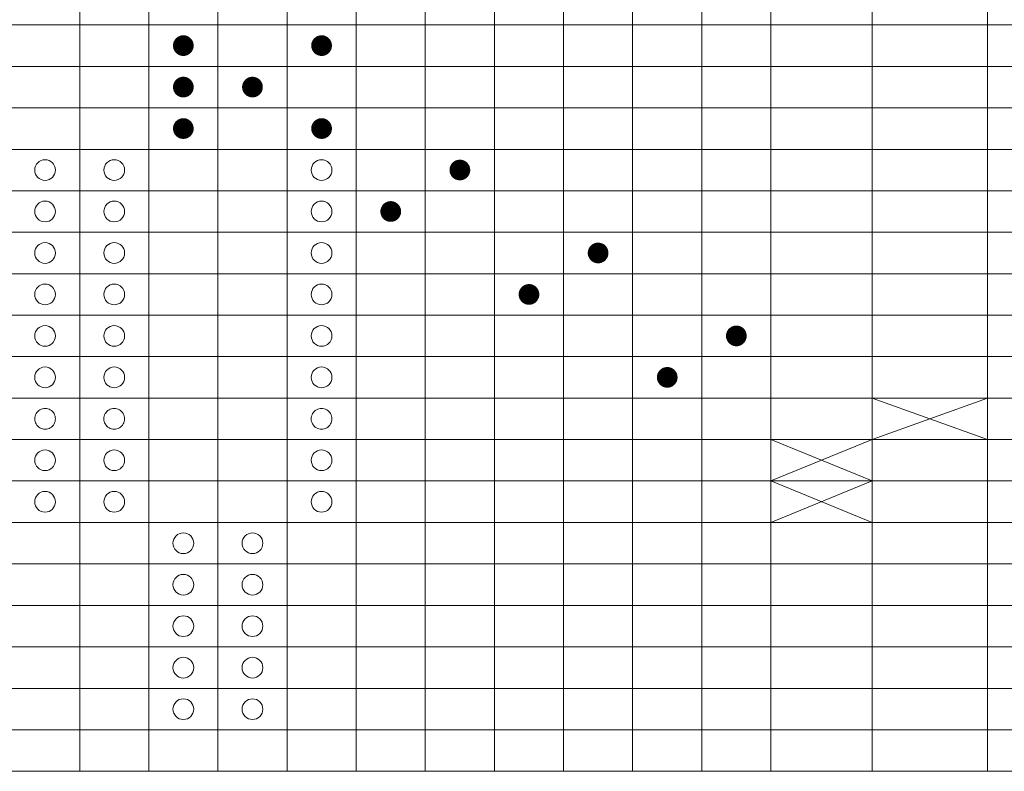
# Model space of a CAD drawing. Header units: millimetres. Extents: x 0 to 203, y 0 to 47.
# Tile 107 of 196: x 96.12 to 108, y 12.39 to 21.47. Entities that reach past the tile are written whole.
import ezdxf

# ---------------------------------------------------------------- set-up
doc = ezdxf.new("R2010")
doc.units = ezdxf.units.MM
doc.layers.add('PDF_Geomertry', color=7, linetype='Continuous')
doc.layers.add('PDF_Solid Fills', color=7, linetype='Continuous')

msp = doc.modelspace()

# ---------------------------------------------------------------- hatches: boundary and pattern name
at = {"layer": 'PDF_Solid Fills', "transparency": 33554559}
for points in [[(98.093, 21.153), (98.045, 21.268), (98.061, 21.274)], [(98.093, 21.153), (98.061, 21.274), (98.077, 21.277)], [(98.093, 21.153), (98.077, 21.277), (98.093, 21.278)], [(98.093, 21.153), (98.093, 21.278), (98.109, 21.277)], [(98.093, 21.153), (98.109, 21.277), (98.125, 21.274)], [(98.093, 21.153), (98.125, 21.274), (98.141, 21.268)], [(99.761, 21.153), (99.714, 21.268), (99.729, 21.274)], [(99.761, 21.153), (99.729, 21.274), (99.745, 21.277)], [(99.761, 21.153), (99.745, 21.277), (99.761, 21.278)], [(99.761, 21.153), (99.761, 21.278), (99.778, 21.277)], [(99.761, 21.153), (99.778, 21.277), (99.794, 21.274)], [(99.761, 21.153), (99.794, 21.274), (99.809, 21.268)], [(98.093, 21.153), (97.968, 21.153), (97.969, 21.169)], [(98.093, 21.153), (97.969, 21.136), (97.968, 21.153)], [(98.093, 21.153), (97.969, 21.169), (97.972, 21.186)], [(98.093, 21.153), (97.972, 21.12), (97.969, 21.136)], [(98.093, 21.153), (97.972, 21.186), (97.977, 21.201)], [(98.093, 21.153), (97.977, 21.105), (97.972, 21.12)], [(98.093, 21.153), (97.977, 21.201), (97.985, 21.215)], [(98.093, 21.153), (97.985, 21.09), (97.977, 21.105)], [(98.093, 21.153), (97.985, 21.215), (97.993, 21.229)], [(98.093, 21.153), (97.993, 21.077), (97.985, 21.09)], [(98.093, 21.153), (97.993, 21.229), (98.004, 21.241)], [(98.093, 21.153), (98.004, 21.064), (97.993, 21.077)], [(98.093, 21.153), (98.004, 21.241), (98.017, 21.252)], [(98.093, 21.153), (98.017, 21.053), (98.004, 21.064)], [(98.093, 21.153), (98.017, 21.252), (98.03, 21.261)], [(98.093, 21.153), (98.03, 21.045), (98.017, 21.053)], [(98.093, 21.153), (98.03, 21.261), (98.045, 21.268)], [(98.093, 21.153), (98.045, 21.037), (98.03, 21.045)], [(98.093, 21.153), (98.061, 21.032), (98.045, 21.037)], [(98.093, 21.153), (98.077, 21.029), (98.061, 21.032)], [(98.093, 21.153), (98.093, 21.028), (98.077, 21.029)], [(98.093, 21.153), (98.141, 21.268), (98.155, 21.261)], [(98.093, 21.153), (98.155, 21.261), (98.169, 21.252)], [(98.093, 21.153), (98.169, 21.252), (98.181, 21.241)], [(98.093, 21.153), (98.181, 21.241), (98.192, 21.229)], [(98.093, 21.153), (98.192, 21.229), (98.201, 21.215)], [(98.093, 21.153), (98.201, 21.215), (98.209, 21.201)], [(98.093, 21.153), (98.209, 21.201), (98.214, 21.186)], [(98.093, 21.153), (98.214, 21.186), (98.217, 21.169)], [(98.093, 21.153), (98.217, 21.169), (98.218, 21.153)], [(98.093, 21.153), (98.109, 21.029), (98.093, 21.028)], [(98.093, 21.153), (98.125, 21.032), (98.109, 21.029)], [(98.093, 21.153), (98.141, 21.037), (98.125, 21.032)], [(98.093, 21.153), (98.155, 21.045), (98.141, 21.037)], [(98.093, 21.153), (98.169, 21.053), (98.155, 21.045)], [(98.093, 21.153), (98.181, 21.064), (98.169, 21.053)], [(98.093, 21.153), (98.192, 21.077), (98.181, 21.064)], [(98.093, 21.153), (98.201, 21.09), (98.192, 21.077)], [(98.093, 21.153), (98.209, 21.105), (98.201, 21.09)], [(98.093, 21.153), (98.214, 21.12), (98.209, 21.105)], [(98.093, 21.153), (98.217, 21.136), (98.214, 21.12)], [(98.093, 21.153), (98.218, 21.153), (98.217, 21.136)], [(99.761, 21.153), (99.636, 21.153), (99.637, 21.169)], [(99.761, 21.153), (99.637, 21.136), (99.636, 21.153)], [(99.761, 21.153), (99.637, 21.169), (99.64, 21.186)], [(99.761, 21.153), (99.64, 21.12), (99.637, 21.136)], [(99.761, 21.153), (99.64, 21.186), (99.646, 21.201)], [(99.761, 21.153), (99.646, 21.105), (99.64, 21.12)], [(99.761, 21.153), (99.646, 21.201), (99.653, 21.215)], [(99.761, 21.153), (99.653, 21.09), (99.646, 21.105)], [(99.761, 21.153), (99.653, 21.215), (99.662, 21.229)], [(99.761, 21.153), (99.662, 21.077), (99.653, 21.09)], [(99.761, 21.153), (99.662, 21.229), (99.673, 21.241)], [(99.761, 21.153), (99.673, 21.064), (99.662, 21.077)], [(99.761, 21.153), (99.673, 21.241), (99.685, 21.252)], [(99.761, 21.153), (99.685, 21.053), (99.673, 21.064)], [(99.761, 21.153), (99.685, 21.252), (99.699, 21.261)], [(99.761, 21.153), (99.699, 21.045), (99.685, 21.053)], [(99.761, 21.153), (99.699, 21.261), (99.714, 21.268)], [(99.761, 21.153), (99.714, 21.037), (99.699, 21.045)], [(99.761, 21.153), (99.729, 21.032), (99.714, 21.037)], [(99.761, 21.153), (99.745, 21.029), (99.729, 21.032)], [(99.761, 21.153), (99.761, 21.028), (99.745, 21.029)], [(99.761, 21.153), (99.809, 21.268), (99.824, 21.261)], [(99.761, 21.153), (99.824, 21.261), (99.838, 21.252)], [(99.761, 21.153), (99.838, 21.252), (99.85, 21.241)], [(99.761, 21.153), (99.85, 21.241), (99.861, 21.229)], [(99.761, 21.153), (99.861, 21.229), (99.87, 21.215)], [(99.761, 21.153), (99.87, 21.215), (99.877, 21.201)], [(99.761, 21.153), (99.877, 21.201), (99.882, 21.186)], [(99.761, 21.153), (99.882, 21.186), (99.885, 21.169)], [(99.761, 21.153), (99.885, 21.169), (99.886, 21.153)], [(99.761, 21.153), (99.778, 21.029), (99.761, 21.028)], [(99.761, 21.153), (99.794, 21.032), (99.778, 21.029)], [(99.761, 21.153), (99.809, 21.037), (99.794, 21.032)], [(99.761, 21.153), (99.824, 21.045), (99.809, 21.037)], [(99.761, 21.153), (99.838, 21.053), (99.824, 21.045)], [(99.761, 21.153), (99.85, 21.064), (99.838, 21.053)], [(99.761, 21.153), (99.861, 21.077), (99.85, 21.064)], [(99.761, 21.153), (99.87, 21.09), (99.861, 21.077)], [(99.761, 21.153), (99.877, 21.105), (99.87, 21.09)], [(99.761, 21.153), (99.882, 21.12), (99.877, 21.105)], [(99.761, 21.153), (99.885, 21.136), (99.882, 21.12)], [(99.761, 21.153), (99.886, 21.153), (99.885, 21.136)], [(98.093, 20.652), (97.969, 20.669), (97.972, 20.685)], [(98.093, 20.652), (97.972, 20.685), (97.977, 20.7)], [(98.093, 20.652), (97.977, 20.7), (97.985, 20.715)], [(98.093, 20.652), (97.985, 20.715), (97.993, 20.728)], [(98.093, 20.652), (97.993, 20.728), (98.004, 20.741)], [(98.093, 20.652), (98.004, 20.741), (98.017, 20.751)], [(98.093, 20.652), (98.017, 20.751), (98.03, 20.761)], [(98.093, 20.652), (98.03, 20.761), (98.045, 20.768)], [(98.093, 20.652), (98.045, 20.768), (98.061, 20.773)], [(98.093, 20.652), (98.061, 20.773), (98.077, 20.776)], [(98.093, 20.652), (98.077, 20.776), (98.093, 20.777)], [(98.093, 20.652), (98.093, 20.777), (98.109, 20.776)], [(98.093, 20.652), (98.109, 20.776), (98.125, 20.773)], [(98.093, 20.652), (98.125, 20.773), (98.141, 20.768)], [(98.093, 20.652), (98.141, 20.768), (98.155, 20.761)], [(98.093, 20.652), (98.155, 20.761), (98.169, 20.751)], [(98.093, 20.652), (98.169, 20.751), (98.181, 20.741)], [(98.093, 20.652), (98.181, 20.741), (98.192, 20.728)], [(98.093, 20.652), (98.192, 20.728), (98.201, 20.715)], [(98.093, 20.652), (98.201, 20.715), (98.209, 20.7)], [(98.093, 20.652), (98.209, 20.7), (98.214, 20.685)], [(98.093, 20.652), (98.214, 20.685), (98.217, 20.669)], [(98.927, 20.652), (98.803, 20.669), (98.806, 20.685)], [(98.927, 20.652), (98.806, 20.685), (98.812, 20.7)], [(98.927, 20.652), (98.812, 20.7), (98.819, 20.715)], [(98.927, 20.652), (98.819, 20.715), (98.828, 20.728)], [(98.927, 20.652), (98.828, 20.728), (98.839, 20.741)], [(98.927, 20.652), (98.839, 20.741), (98.851, 20.751)], [(98.927, 20.652), (98.851, 20.751), (98.865, 20.761)], [(98.927, 20.652), (98.865, 20.761), (98.879, 20.768)], [(98.927, 20.652), (98.879, 20.768), (98.895, 20.773)], [(98.927, 20.652), (98.895, 20.773), (98.911, 20.776)], [(98.927, 20.652), (98.911, 20.776), (98.927, 20.777)], [(98.927, 20.652), (98.927, 20.777), (98.944, 20.776)], [(98.927, 20.652), (98.944, 20.776), (98.96, 20.773)], [(98.927, 20.652), (98.96, 20.773), (98.975, 20.768)], [(98.927, 20.652), (98.975, 20.768), (98.99, 20.761)], [(98.927, 20.652), (98.99, 20.761), (99.003, 20.751)], [(98.927, 20.652), (99.003, 20.751), (99.016, 20.741)], [(98.927, 20.652), (99.016, 20.741), (99.026, 20.728)], [(98.927, 20.652), (99.026, 20.728), (99.036, 20.715)], [(98.927, 20.652), (99.036, 20.715), (99.043, 20.7)], [(98.927, 20.652), (99.043, 20.7), (99.048, 20.685)], [(98.927, 20.652), (99.048, 20.685), (99.052, 20.669)], [(98.093, 20.652), (97.968, 20.652), (97.969, 20.669)], [(98.093, 20.652), (97.969, 20.636), (97.968, 20.652)], [(98.093, 20.652), (97.972, 20.62), (97.969, 20.636)], [(98.093, 20.652), (97.977, 20.604), (97.972, 20.62)], [(98.093, 20.652), (97.985, 20.59), (97.977, 20.604)], [(98.093, 20.652), (97.993, 20.576), (97.985, 20.59)], [(98.093, 20.652), (98.004, 20.564), (97.993, 20.576)], [(98.093, 20.652), (98.017, 20.553), (98.004, 20.564)], [(98.093, 20.652), (98.03, 20.544), (98.017, 20.553)], [(98.093, 20.652), (98.045, 20.537), (98.03, 20.544)], [(98.093, 20.652), (98.061, 20.532), (98.045, 20.537)], [(98.093, 20.652), (98.077, 20.528), (98.061, 20.532)], [(98.093, 20.652), (98.093, 20.527), (98.077, 20.528)], [(98.093, 20.652), (98.217, 20.669), (98.218, 20.652)], [(98.093, 20.652), (98.109, 20.528), (98.093, 20.527)], [(98.093, 20.652), (98.125, 20.532), (98.109, 20.528)], [(98.093, 20.652), (98.141, 20.537), (98.125, 20.532)], [(98.093, 20.652), (98.155, 20.544), (98.141, 20.537)], [(98.093, 20.652), (98.169, 20.553), (98.155, 20.544)], [(98.093, 20.652), (98.181, 20.564), (98.169, 20.553)], [(98.093, 20.652), (98.192, 20.576), (98.181, 20.564)], [(98.093, 20.652), (98.201, 20.59), (98.192, 20.576)], [(98.093, 20.652), (98.209, 20.604), (98.201, 20.59)], [(98.093, 20.652), (98.214, 20.62), (98.209, 20.604)], [(98.093, 20.652), (98.217, 20.636), (98.214, 20.62)], [(98.093, 20.652), (98.218, 20.652), (98.217, 20.636)], [(98.927, 20.652), (98.802, 20.652), (98.803, 20.669)], [(98.927, 20.652), (98.803, 20.636), (98.802, 20.652)], [(98.927, 20.652), (98.806, 20.62), (98.803, 20.636)], [(98.927, 20.652), (98.812, 20.604), (98.806, 20.62)], [(98.927, 20.652), (98.819, 20.59), (98.812, 20.604)], [(98.927, 20.652), (98.828, 20.576), (98.819, 20.59)], [(98.927, 20.652), (98.839, 20.564), (98.828, 20.576)], [(98.927, 20.652), (98.851, 20.553), (98.839, 20.564)], [(98.927, 20.652), (98.865, 20.544), (98.851, 20.553)], [(98.927, 20.652), (98.879, 20.537), (98.865, 20.544)], [(98.927, 20.652), (98.895, 20.532), (98.879, 20.537)], [(98.927, 20.652), (98.911, 20.528), (98.895, 20.532)], [(98.927, 20.652), (98.927, 20.527), (98.911, 20.528)], [(98.927, 20.652), (99.052, 20.669), (99.052, 20.652)], [(98.927, 20.652), (98.944, 20.528), (98.927, 20.527)], [(98.927, 20.652), (98.96, 20.532), (98.944, 20.528)], [(98.927, 20.652), (98.975, 20.537), (98.96, 20.532)], [(98.927, 20.652), (98.99, 20.544), (98.975, 20.537)], [(98.927, 20.652), (99.003, 20.553), (98.99, 20.544)], [(98.927, 20.652), (99.016, 20.564), (99.003, 20.553)], [(98.927, 20.652), (99.026, 20.576), (99.016, 20.564)], [(98.927, 20.652), (99.036, 20.59), (99.026, 20.576)], [(98.927, 20.652), (99.043, 20.604), (99.036, 20.59)], [(98.927, 20.652), (99.048, 20.62), (99.043, 20.604)], [(98.927, 20.652), (99.052, 20.636), (99.048, 20.62)], [(98.927, 20.652), (99.052, 20.652), (99.052, 20.636)], [(98.093, 20.152), (97.972, 20.184), (97.977, 20.2)], [(98.093, 20.152), (97.977, 20.2), (97.985, 20.214)], [(98.093, 20.152), (97.985, 20.214), (97.993, 20.228)], [(98.093, 20.152), (97.993, 20.228), (98.004, 20.24)], [(98.093, 20.152), (98.004, 20.24), (98.017, 20.251)], [(98.093, 20.152), (98.017, 20.251), (98.03, 20.26)], [(98.093, 20.152), (98.03, 20.26), (98.045, 20.267)], [(98.093, 20.152), (98.045, 20.267), (98.061, 20.273)], [(98.093, 20.152), (98.061, 20.273), (98.077, 20.276)], [(98.093, 20.152), (98.077, 20.276), (98.093, 20.277)], [(98.093, 20.152), (98.093, 20.277), (98.109, 20.276)], [(98.093, 20.152), (98.109, 20.276), (98.125, 20.273)], [(98.093, 20.152), (98.125, 20.273), (98.141, 20.267)], [(98.093, 20.152), (98.141, 20.267), (98.155, 20.26)], [(98.093, 20.152), (98.155, 20.26), (98.169, 20.251)], [(98.093, 20.152), (98.169, 20.251), (98.181, 20.24)], [(98.093, 20.152), (98.181, 20.24), (98.192, 20.228)], [(98.093, 20.152), (98.192, 20.228), (98.201, 20.214)], [(98.093, 20.152), (98.201, 20.214), (98.209, 20.2)], [(98.093, 20.152), (98.209, 20.2), (98.214, 20.184)], [(99.761, 20.152), (99.64, 20.184), (99.646, 20.2)], [(99.761, 20.152), (99.646, 20.2), (99.653, 20.214)], [(99.761, 20.152), (99.653, 20.214), (99.662, 20.228)], [(99.761, 20.152), (99.662, 20.228), (99.673, 20.24)], [(99.761, 20.152), (99.673, 20.24), (99.685, 20.251)], [(99.761, 20.152), (99.685, 20.251), (99.699, 20.26)], [(99.761, 20.152), (99.699, 20.26), (99.714, 20.267)], [(99.761, 20.152), (99.714, 20.267), (99.729, 20.273)], [(99.761, 20.152), (99.729, 20.273), (99.745, 20.276)], [(99.761, 20.152), (99.745, 20.276), (99.761, 20.277)], [(99.761, 20.152), (99.761, 20.277), (99.778, 20.276)], [(99.761, 20.152), (99.778, 20.276), (99.794, 20.273)], [(99.761, 20.152), (99.794, 20.273), (99.809, 20.267)], [(99.761, 20.152), (99.809, 20.267), (99.824, 20.26)], [(99.761, 20.152), (99.824, 20.26), (99.838, 20.251)], [(99.761, 20.152), (99.838, 20.251), (99.85, 20.24)], [(99.761, 20.152), (99.85, 20.24), (99.861, 20.228)], [(99.761, 20.152), (99.861, 20.228), (99.87, 20.214)], [(99.761, 20.152), (99.87, 20.214), (99.877, 20.2)], [(99.761, 20.152), (99.877, 20.2), (99.882, 20.184)], [(98.093, 20.152), (97.968, 20.152), (97.969, 20.168)], [(98.093, 20.152), (97.969, 20.135), (97.968, 20.152)], [(98.093, 20.152), (97.969, 20.168), (97.972, 20.184)], [(98.093, 20.152), (97.972, 20.12), (97.969, 20.135)], [(98.093, 20.152), (97.977, 20.104), (97.972, 20.12)], [(98.093, 20.152), (97.985, 20.089), (97.977, 20.104)], [(98.093, 20.152), (97.993, 20.075), (97.985, 20.089)], [(98.093, 20.152), (98.004, 20.063), (97.993, 20.075)], [(98.093, 20.152), (98.017, 20.052), (98.004, 20.063)], [(98.093, 20.152), (98.03, 20.044), (98.017, 20.052)], [(98.093, 20.152), (98.045, 20.036), (98.03, 20.044)], [(98.093, 20.152), (98.061, 20.031), (98.045, 20.036)], [(98.093, 20.152), (98.077, 20.028), (98.061, 20.031)], [(98.093, 20.152), (98.093, 20.027), (98.077, 20.028)], [(98.093, 20.152), (98.214, 20.184), (98.217, 20.168)], [(98.093, 20.152), (98.217, 20.168), (98.218, 20.152)], [(98.093, 20.152), (98.109, 20.028), (98.093, 20.027)], [(98.093, 20.152), (98.125, 20.031), (98.109, 20.028)], [(98.093, 20.152), (98.141, 20.036), (98.125, 20.031)], [(98.093, 20.152), (98.155, 20.044), (98.141, 20.036)], [(98.093, 20.152), (98.169, 20.052), (98.155, 20.044)], [(98.093, 20.152), (98.181, 20.063), (98.169, 20.052)], [(98.093, 20.152), (98.192, 20.075), (98.181, 20.063)], [(98.093, 20.152), (98.201, 20.089), (98.192, 20.075)], [(98.093, 20.152), (98.209, 20.104), (98.201, 20.089)], [(98.093, 20.152), (98.214, 20.12), (98.209, 20.104)], [(98.093, 20.152), (98.217, 20.135), (98.214, 20.12)], [(98.093, 20.152), (98.218, 20.152), (98.217, 20.135)], [(99.761, 20.152), (99.636, 20.152), (99.637, 20.168)], [(99.761, 20.152), (99.637, 20.135), (99.636, 20.152)], [(99.761, 20.152), (99.637, 20.168), (99.64, 20.184)], [(99.761, 20.152), (99.64, 20.12), (99.637, 20.135)], [(99.761, 20.152), (99.646, 20.104), (99.64, 20.12)], [(99.761, 20.152), (99.653, 20.089), (99.646, 20.104)], [(99.761, 20.152), (99.662, 20.075), (99.653, 20.089)], [(99.761, 20.152), (99.673, 20.063), (99.662, 20.075)], [(99.761, 20.152), (99.685, 20.052), (99.673, 20.063)], [(99.761, 20.152), (99.699, 20.044), (99.685, 20.052)], [(99.761, 20.152), (99.714, 20.036), (99.699, 20.044)], [(99.761, 20.152), (99.729, 20.031), (99.714, 20.036)], [(99.761, 20.152), (99.745, 20.028), (99.729, 20.031)], [(99.761, 20.152), (99.761, 20.027), (99.745, 20.028)], [(99.761, 20.152), (99.882, 20.184), (99.885, 20.168)], [(99.761, 20.152), (99.885, 20.168), (99.886, 20.152)], [(99.761, 20.152), (99.778, 20.028), (99.761, 20.027)], [(99.761, 20.152), (99.794, 20.031), (99.778, 20.028)], [(99.761, 20.152), (99.809, 20.036), (99.794, 20.031)], [(99.761, 20.152), (99.824, 20.044), (99.809, 20.036)], [(99.761, 20.152), (99.838, 20.052), (99.824, 20.044)], [(99.761, 20.152), (99.85, 20.063), (99.838, 20.052)], [(99.761, 20.152), (99.861, 20.075), (99.85, 20.063)], [(99.761, 20.152), (99.87, 20.089), (99.861, 20.075)], [(99.761, 20.152), (99.877, 20.104), (99.87, 20.089)], [(99.761, 20.152), (99.882, 20.12), (99.877, 20.104)], [(99.761, 20.152), (99.885, 20.135), (99.882, 20.12)], [(99.761, 20.152), (99.886, 20.152), (99.885, 20.135)], [(101.43, 19.651), (101.321, 19.714), (101.33, 19.727)], [(101.43, 19.651), (101.33, 19.727), (101.341, 19.74)], [(101.43, 19.651), (101.341, 19.74), (101.354, 19.751)], [(101.43, 19.651), (101.354, 19.751), (101.367, 19.76)], [(101.43, 19.651), (101.367, 19.76), (101.382, 19.767)], [(101.43, 19.651), (101.382, 19.767), (101.397, 19.772)], [(101.43, 19.651), (101.397, 19.772), (101.414, 19.775)], [(101.43, 19.651), (101.414, 19.775), (101.43, 19.776)], [(101.43, 19.651), (101.43, 19.776), (101.446, 19.775)], [(101.43, 19.651), (101.446, 19.775), (101.462, 19.772)], [(101.43, 19.651), (101.462, 19.772), (101.477, 19.767)], [(101.43, 19.651), (101.477, 19.767), (101.492, 19.76)], [(101.43, 19.651), (101.492, 19.76), (101.506, 19.751)], [(101.43, 19.651), (101.506, 19.751), (101.518, 19.74)], [(101.43, 19.651), (101.518, 19.74), (101.529, 19.727)], [(101.43, 19.651), (101.529, 19.727), (101.538, 19.714)], [(101.43, 19.651), (101.305, 19.651), (101.306, 19.667)], [(101.43, 19.651), (101.306, 19.635), (101.305, 19.651)], [(101.43, 19.651), (101.306, 19.667), (101.309, 19.684)], [(101.43, 19.651), (101.309, 19.619), (101.306, 19.635)], [(101.43, 19.651), (101.309, 19.684), (101.314, 19.699)], [(101.43, 19.651), (101.314, 19.604), (101.309, 19.619)], [(101.43, 19.651), (101.314, 19.699), (101.321, 19.714)], [(101.43, 19.651), (101.321, 19.589), (101.314, 19.604)], [(101.43, 19.651), (101.33, 19.575), (101.321, 19.589)], [(101.43, 19.651), (101.341, 19.563), (101.33, 19.575)], [(101.43, 19.651), (101.354, 19.552), (101.341, 19.563)], [(101.43, 19.651), (101.367, 19.543), (101.354, 19.552)], [(101.43, 19.651), (101.382, 19.536), (101.367, 19.543)], [(101.43, 19.651), (101.397, 19.531), (101.382, 19.536)], [(101.43, 19.651), (101.414, 19.527), (101.397, 19.531)], [(101.43, 19.651), (101.43, 19.526), (101.414, 19.527)], [(101.43, 19.651), (101.538, 19.714), (101.546, 19.699)], [(101.43, 19.651), (101.546, 19.699), (101.55, 19.684)], [(101.43, 19.651), (101.55, 19.684), (101.554, 19.667)], [(101.43, 19.651), (101.554, 19.667), (101.555, 19.651)], [(101.43, 19.651), (101.446, 19.527), (101.43, 19.526)], [(101.43, 19.651), (101.462, 19.531), (101.446, 19.527)], [(101.43, 19.651), (101.477, 19.536), (101.462, 19.531)], [(101.43, 19.651), (101.492, 19.543), (101.477, 19.536)], [(101.43, 19.651), (101.506, 19.552), (101.492, 19.543)], [(101.43, 19.651), (101.518, 19.563), (101.506, 19.552)], [(101.43, 19.651), (101.529, 19.575), (101.518, 19.563)], [(101.43, 19.651), (101.538, 19.589), (101.529, 19.575)], [(101.43, 19.651), (101.546, 19.604), (101.538, 19.589)], [(101.43, 19.651), (101.55, 19.619), (101.546, 19.604)], [(101.43, 19.651), (101.554, 19.635), (101.55, 19.619)], [(101.43, 19.651), (101.555, 19.651), (101.554, 19.635)], [(100.596, 19.151), (100.507, 19.239), (100.519, 19.25)], [(100.596, 19.151), (100.519, 19.25), (100.533, 19.259)], [(100.596, 19.151), (100.533, 19.259), (100.547, 19.266)], [(100.596, 19.151), (100.547, 19.266), (100.563, 19.272)], [(100.596, 19.151), (100.563, 19.272), (100.579, 19.275)], [(100.596, 19.151), (100.579, 19.275), (100.596, 19.276)], [(100.596, 19.151), (100.596, 19.276), (100.612, 19.275)], [(100.596, 19.151), (100.612, 19.275), (100.628, 19.272)], [(100.596, 19.151), (100.628, 19.272), (100.644, 19.266)], [(100.596, 19.151), (100.644, 19.266), (100.658, 19.259)], [(100.596, 19.151), (100.658, 19.259), (100.671, 19.25)], [(100.596, 19.151), (100.671, 19.25), (100.684, 19.239)], [(100.596, 19.151), (100.47, 19.151), (100.471, 19.167)], [(100.596, 19.151), (100.471, 19.134), (100.47, 19.151)], [(100.596, 19.151), (100.471, 19.167), (100.475, 19.183)], [(100.596, 19.151), (100.475, 19.119), (100.471, 19.134)], [(100.596, 19.151), (100.475, 19.183), (100.48, 19.198)], [(100.596, 19.151), (100.48, 19.103), (100.475, 19.119)], [(100.596, 19.151), (100.48, 19.198), (100.487, 19.213)], [(100.596, 19.151), (100.487, 19.088), (100.48, 19.103)], [(100.596, 19.151), (100.487, 19.213), (100.496, 19.227)], [(100.596, 19.151), (100.496, 19.074), (100.487, 19.088)], [(100.596, 19.151), (100.496, 19.227), (100.507, 19.239)], [(100.596, 19.151), (100.507, 19.062), (100.496, 19.074)], [(100.596, 19.151), (100.519, 19.051), (100.507, 19.062)], [(100.596, 19.151), (100.533, 19.042), (100.519, 19.051)], [(100.596, 19.151), (100.547, 19.035), (100.533, 19.042)], [(100.596, 19.151), (100.563, 19.03), (100.547, 19.035)], [(100.596, 19.151), (100.579, 19.027), (100.563, 19.03)], [(100.596, 19.151), (100.596, 19.026), (100.579, 19.027)], [(100.596, 19.151), (100.684, 19.239), (100.695, 19.227)], [(100.596, 19.151), (100.695, 19.227), (100.704, 19.213)], [(100.596, 19.151), (100.704, 19.213), (100.711, 19.198)], [(100.596, 19.151), (100.711, 19.198), (100.717, 19.183)], [(100.596, 19.151), (100.717, 19.183), (100.72, 19.167)], [(100.596, 19.151), (100.72, 19.167), (100.721, 19.151)], [(100.596, 19.151), (100.612, 19.027), (100.596, 19.026)], [(100.596, 19.151), (100.628, 19.03), (100.612, 19.027)], [(100.596, 19.151), (100.644, 19.035), (100.628, 19.03)], [(100.596, 19.151), (100.658, 19.042), (100.644, 19.035)], [(100.596, 19.151), (100.671, 19.051), (100.658, 19.042)], [(100.596, 19.151), (100.684, 19.062), (100.671, 19.051)], [(100.596, 19.151), (100.695, 19.074), (100.684, 19.062)], [(100.596, 19.151), (100.704, 19.088), (100.695, 19.074)], [(100.596, 19.151), (100.711, 19.103), (100.704, 19.088)], [(100.596, 19.151), (100.717, 19.119), (100.711, 19.103)], [(100.596, 19.151), (100.72, 19.134), (100.717, 19.119)], [(100.596, 19.151), (100.721, 19.151), (100.72, 19.134)], [(103.098, 18.65), (103.066, 18.771), (103.082, 18.774)], [(103.098, 18.65), (103.082, 18.774), (103.098, 18.775)], [(103.098, 18.65), (103.098, 18.775), (103.115, 18.774)], [(103.098, 18.65), (103.115, 18.774), (103.13, 18.771)], [(103.098, 18.65), (102.973, 18.65), (102.974, 18.667)], [(103.098, 18.65), (102.974, 18.667), (102.977, 18.682)], [(103.098, 18.65), (102.977, 18.682), (102.983, 18.698)], [(103.098, 18.65), (102.983, 18.698), (102.99, 18.713)], [(103.098, 18.65), (102.99, 18.713), (102.999, 18.727)], [(103.098, 18.65), (102.999, 18.727), (103.01, 18.739)], [(103.098, 18.65), (103.01, 18.739), (103.022, 18.75)], [(103.098, 18.65), (103.022, 18.75), (103.036, 18.759)], [(103.098, 18.65), (103.036, 18.759), (103.05, 18.766)], [(103.098, 18.65), (103.05, 18.766), (103.066, 18.771)], [(103.098, 18.65), (103.13, 18.771), (103.146, 18.766)], [(103.098, 18.65), (103.146, 18.766), (103.161, 18.759)], [(103.098, 18.65), (103.161, 18.759), (103.175, 18.75)], [(103.098, 18.65), (103.175, 18.75), (103.187, 18.739)], [(103.098, 18.65), (103.187, 18.739), (103.197, 18.727)], [(103.098, 18.65), (103.197, 18.727), (103.206, 18.713)], [(103.098, 18.65), (103.206, 18.713), (103.214, 18.698)], [(103.098, 18.65), (103.214, 18.698), (103.219, 18.682)], [(103.098, 18.65), (103.219, 18.682), (103.222, 18.667)], [(103.098, 18.65), (103.222, 18.667), (103.223, 18.65)], [(103.098, 18.65), (102.974, 18.634), (102.973, 18.65)], [(103.098, 18.65), (102.977, 18.618), (102.974, 18.634)], [(103.098, 18.65), (102.983, 18.603), (102.977, 18.618)], [(103.098, 18.65), (102.99, 18.588), (102.983, 18.603)], [(103.098, 18.65), (102.999, 18.574), (102.99, 18.588)], [(103.098, 18.65), (103.01, 18.562), (102.999, 18.574)], [(103.098, 18.65), (103.022, 18.551), (103.01, 18.562)], [(103.098, 18.65), (103.036, 18.542), (103.022, 18.551)], [(103.098, 18.65), (103.05, 18.535), (103.036, 18.542)], [(103.098, 18.65), (103.066, 18.529), (103.05, 18.535)], [(103.098, 18.65), (103.082, 18.526), (103.066, 18.529)], [(103.098, 18.65), (103.098, 18.525), (103.082, 18.526)], [(103.098, 18.65), (103.115, 18.526), (103.098, 18.525)], [(103.098, 18.65), (103.13, 18.529), (103.115, 18.526)], [(103.098, 18.65), (103.146, 18.535), (103.13, 18.529)], [(103.098, 18.65), (103.161, 18.542), (103.146, 18.535)], [(103.098, 18.65), (103.175, 18.551), (103.161, 18.542)], [(103.098, 18.65), (103.187, 18.562), (103.175, 18.551)], [(103.098, 18.65), (103.197, 18.574), (103.187, 18.562)], [(103.098, 18.65), (103.206, 18.588), (103.197, 18.574)], [(103.098, 18.65), (103.214, 18.603), (103.206, 18.588)], [(103.098, 18.65), (103.219, 18.618), (103.214, 18.603)], [(103.098, 18.65), (103.222, 18.634), (103.219, 18.618)], [(103.098, 18.65), (103.223, 18.65), (103.222, 18.634)], [(102.264, 18.15), (102.14, 18.166), (102.143, 18.182)], [(102.264, 18.15), (102.143, 18.182), (102.148, 18.197)], [(102.264, 18.15), (102.148, 18.197), (102.156, 18.212)], [(102.264, 18.15), (102.156, 18.212), (102.165, 18.226)], [(102.264, 18.15), (102.165, 18.226), (102.175, 18.238)], [(102.264, 18.15), (102.175, 18.238), (102.188, 18.249)], [(102.264, 18.15), (102.188, 18.249), (102.201, 18.258)], [(102.264, 18.15), (102.201, 18.258), (102.216, 18.266)], [(102.264, 18.15), (102.216, 18.266), (102.232, 18.27)], [(102.264, 18.15), (102.232, 18.27), (102.248, 18.274)], [(102.264, 18.15), (102.248, 18.274), (102.264, 18.275)], [(102.264, 18.15), (102.264, 18.275), (102.28, 18.274)], [(102.264, 18.15), (102.28, 18.274), (102.297, 18.27)], [(102.264, 18.15), (102.297, 18.27), (102.312, 18.266)], [(102.264, 18.15), (102.312, 18.266), (102.326, 18.258)], [(102.264, 18.15), (102.326, 18.258), (102.34, 18.249)], [(102.264, 18.15), (102.34, 18.249), (102.352, 18.238)], [(102.264, 18.15), (102.352, 18.238), (102.363, 18.226)], [(102.264, 18.15), (102.363, 18.226), (102.372, 18.212)], [(102.264, 18.15), (102.372, 18.212), (102.379, 18.197)], [(102.264, 18.15), (102.379, 18.197), (102.385, 18.182)], [(102.264, 18.15), (102.385, 18.182), (102.388, 18.166)], [(102.264, 18.15), (102.139, 18.15), (102.14, 18.166)], [(102.264, 18.15), (102.14, 18.134), (102.139, 18.15)], [(102.264, 18.15), (102.143, 18.117), (102.14, 18.134)], [(102.264, 18.15), (102.148, 18.102), (102.143, 18.117)], [(102.264, 18.15), (102.156, 18.087), (102.148, 18.102)], [(102.264, 18.15), (102.165, 18.074), (102.156, 18.087)], [(102.264, 18.15), (102.175, 18.061), (102.165, 18.074)], [(102.264, 18.15), (102.188, 18.05), (102.175, 18.061)], [(102.264, 18.15), (102.201, 18.042), (102.188, 18.05)], [(102.264, 18.15), (102.216, 18.034), (102.201, 18.042)], [(102.264, 18.15), (102.232, 18.029), (102.216, 18.034)], [(102.264, 18.15), (102.248, 18.026), (102.232, 18.029)], [(102.264, 18.15), (102.264, 18.025), (102.248, 18.026)], [(102.264, 18.15), (102.388, 18.166), (102.389, 18.15)], [(102.264, 18.15), (102.28, 18.026), (102.264, 18.025)], [(102.264, 18.15), (102.297, 18.029), (102.28, 18.026)], [(102.264, 18.15), (102.312, 18.034), (102.297, 18.029)], [(102.264, 18.15), (102.326, 18.042), (102.312, 18.034)], [(102.264, 18.15), (102.34, 18.05), (102.326, 18.042)], [(102.264, 18.15), (102.352, 18.061), (102.34, 18.05)], [(102.264, 18.15), (102.363, 18.074), (102.352, 18.061)], [(102.264, 18.15), (102.372, 18.087), (102.363, 18.074)], [(102.264, 18.15), (102.379, 18.102), (102.372, 18.087)], [(102.264, 18.15), (102.385, 18.117), (102.379, 18.102)], [(102.264, 18.15), (102.388, 18.134), (102.385, 18.117)], [(102.264, 18.15), (102.389, 18.15), (102.388, 18.134)], [(104.767, 17.649), (104.651, 17.697), (104.658, 17.712)], [(104.767, 17.649), (104.658, 17.712), (104.667, 17.726)], [(104.767, 17.649), (104.667, 17.726), (104.678, 17.738)], [(104.767, 17.649), (104.678, 17.738), (104.691, 17.749)], [(104.767, 17.649), (104.691, 17.749), (104.704, 17.757)], [(104.767, 17.649), (104.704, 17.757), (104.719, 17.765)], [(104.767, 17.649), (104.719, 17.765), (104.734, 17.77)], [(104.767, 17.649), (104.734, 17.77), (104.75, 17.773)], [(104.767, 17.649), (104.75, 17.773), (104.767, 17.774)], [(104.767, 17.649), (104.767, 17.774), (104.783, 17.773)], [(104.767, 17.649), (104.783, 17.773), (104.799, 17.77)], [(104.767, 17.649), (104.799, 17.77), (104.814, 17.765)], [(104.767, 17.649), (104.814, 17.765), (104.829, 17.757)], [(104.767, 17.649), (104.829, 17.757), (104.843, 17.749)], [(104.767, 17.649), (104.843, 17.749), (104.855, 17.738)], [(104.767, 17.649), (104.855, 17.738), (104.866, 17.726)], [(104.767, 17.649), (104.866, 17.726), (104.875, 17.712)], [(104.767, 17.649), (104.875, 17.712), (104.882, 17.697)], [(104.767, 17.649), (104.641, 17.649), (104.642, 17.666)], [(104.767, 17.649), (104.642, 17.633), (104.641, 17.649)], [(104.767, 17.649), (104.642, 17.666), (104.645, 17.681)], [(104.767, 17.649), (104.645, 17.617), (104.642, 17.633)], [(104.767, 17.649), (104.645, 17.681), (104.651, 17.697)], [(104.767, 17.649), (104.651, 17.601), (104.645, 17.617)], [(104.767, 17.649), (104.658, 17.587), (104.651, 17.601)], [(104.767, 17.649), (104.667, 17.573), (104.658, 17.587)], [(104.767, 17.649), (104.678, 17.561), (104.667, 17.573)], [(104.767, 17.649), (104.691, 17.55), (104.678, 17.561)], [(104.767, 17.649), (104.704, 17.541), (104.691, 17.55)], [(104.767, 17.649), (104.719, 17.534), (104.704, 17.541)], [(104.767, 17.649), (104.734, 17.528), (104.719, 17.534)], [(104.767, 17.649), (104.75, 17.525), (104.734, 17.528)], [(104.767, 17.649), (104.767, 17.524), (104.75, 17.525)], [(104.767, 17.649), (104.882, 17.697), (104.887, 17.681)], [(104.767, 17.649), (104.887, 17.681), (104.891, 17.666)], [(104.767, 17.649), (104.891, 17.666), (104.892, 17.649)], [(104.767, 17.649), (104.783, 17.525), (104.767, 17.524)], [(104.767, 17.649), (104.799, 17.528), (104.783, 17.525)], [(104.767, 17.649), (104.814, 17.534), (104.799, 17.528)], [(104.767, 17.649), (104.829, 17.541), (104.814, 17.534)], [(104.767, 17.649), (104.843, 17.55), (104.829, 17.541)], [(104.767, 17.649), (104.855, 17.561), (104.843, 17.55)], [(104.767, 17.649), (104.866, 17.573), (104.855, 17.561)], [(104.767, 17.649), (104.875, 17.587), (104.866, 17.573)], [(104.767, 17.649), (104.882, 17.601), (104.875, 17.587)], [(104.767, 17.649), (104.887, 17.617), (104.882, 17.601)], [(104.767, 17.649), (104.891, 17.633), (104.887, 17.617)], [(104.767, 17.649), (104.892, 17.649), (104.891, 17.633)], [(103.932, 17.149), (103.833, 17.225), (103.844, 17.237)], [(103.932, 17.149), (103.844, 17.237), (103.856, 17.248)], [(103.932, 17.149), (103.856, 17.248), (103.87, 17.257)], [(103.932, 17.149), (103.87, 17.257), (103.884, 17.265)], [(103.932, 17.149), (103.884, 17.265), (103.9, 17.269)], [(103.932, 17.149), (103.9, 17.269), (103.916, 17.273)], [(103.932, 17.149), (103.916, 17.273), (103.932, 17.274)], [(103.932, 17.149), (103.932, 17.274), (103.949, 17.273)], [(103.932, 17.149), (103.949, 17.273), (103.965, 17.269)], [(103.932, 17.149), (103.965, 17.269), (103.98, 17.265)], [(103.932, 17.149), (103.98, 17.265), (103.995, 17.257)], [(103.932, 17.149), (103.995, 17.257), (104.008, 17.248)], [(103.932, 17.149), (104.008, 17.248), (104.021, 17.237)], [(103.932, 17.149), (104.021, 17.237), (104.032, 17.225)], [(103.932, 17.149), (103.807, 17.149), (103.808, 17.165)], [(103.932, 17.149), (103.808, 17.133), (103.807, 17.149)], [(103.932, 17.149), (103.808, 17.165), (103.812, 17.181)], [(103.932, 17.149), (103.812, 17.116), (103.808, 17.133)], [(103.932, 17.149), (103.812, 17.181), (103.816, 17.197)], [(103.932, 17.149), (103.816, 17.101), (103.812, 17.116)], [(103.932, 17.149), (103.816, 17.197), (103.824, 17.211)], [(103.932, 17.149), (103.824, 17.086), (103.816, 17.101)], [(103.932, 17.149), (103.824, 17.211), (103.833, 17.225)], [(103.932, 17.149), (103.833, 17.073), (103.824, 17.086)], [(103.932, 17.149), (103.844, 17.061), (103.833, 17.073)], [(103.932, 17.149), (103.856, 17.05), (103.844, 17.061)], [(103.932, 17.149), (103.87, 17.04), (103.856, 17.05)], [(103.932, 17.149), (103.884, 17.033), (103.87, 17.04)], [(103.932, 17.149), (103.9, 17.028), (103.884, 17.033)], [(103.932, 17.149), (103.916, 17.025), (103.9, 17.028)], [(103.932, 17.149), (103.932, 17.024), (103.916, 17.025)], [(103.932, 17.149), (104.032, 17.225), (104.041, 17.211)], [(103.932, 17.149), (104.041, 17.211), (104.048, 17.197)], [(103.932, 17.149), (104.048, 17.197), (104.053, 17.181)], [(103.932, 17.149), (104.053, 17.181), (104.056, 17.165)], [(103.932, 17.149), (104.056, 17.165), (104.057, 17.149)], [(103.932, 17.149), (103.949, 17.025), (103.932, 17.024)], [(103.932, 17.149), (103.965, 17.028), (103.949, 17.025)], [(103.932, 17.149), (103.98, 17.033), (103.965, 17.028)], [(103.932, 17.149), (103.995, 17.04), (103.98, 17.033)], [(103.932, 17.149), (104.008, 17.05), (103.995, 17.04)], [(103.932, 17.149), (104.021, 17.061), (104.008, 17.05)], [(103.932, 17.149), (104.032, 17.073), (104.021, 17.061)], [(103.932, 17.149), (104.041, 17.086), (104.032, 17.073)], [(103.932, 17.149), (104.048, 17.101), (104.041, 17.086)], [(103.932, 17.149), (104.053, 17.116), (104.048, 17.101)], [(103.932, 17.149), (104.056, 17.133), (104.053, 17.116)], [(103.932, 17.149), (104.057, 17.149), (104.056, 17.133)]]:
    msp.add_hatch(color=256, dxfattribs=at).paths.add_polyline_path(points)

# ---------------------------------------------------------------- linework, layer by layer
at = {"layer": 'PDF_Geomertry', "lineweight": 15}
for points in [[(76.209, 12.394), (116.418, 12.394), (116.418, 30.579), (76.209, 30.579), (76.209, 12.394)], [(96.549, 16.648), (96.548, 16.665), (96.546, 16.681), (96.54, 16.696), (96.533, 16.711), (96.524, 16.724), (96.513, 16.737), (96.501, 16.748), (96.487, 16.756), (96.473, 16.764), (96.457, 16.769), (96.441, 16.772), (96.424, 16.774), (96.408, 16.772), (96.392, 16.769), (96.377, 16.764), (96.362, 16.756), (96.348, 16.748), (96.336, 16.737), (96.325, 16.724), (96.316, 16.711), (96.309, 16.696), (96.304, 16.681), (96.3, 16.665), (96.299, 16.648), (96.3, 16.632), (96.304, 16.616), (96.309, 16.6), (96.316, 16.586), (96.325, 16.572), (96.336, 16.56), (96.348, 16.549), (96.362, 16.54), (96.377, 16.533), (96.392, 16.527), (96.408, 16.524), (96.424, 16.523), (96.441, 16.524), (96.457, 16.527), (96.473, 16.533), (96.487, 16.54), (96.501, 16.549), (96.513, 16.56), (96.524, 16.572), (96.533, 16.586), (96.54, 16.6), (96.546, 16.616), (96.548, 16.632), (96.549, 16.648)], [(97.384, 16.648), (97.383, 16.665), (97.38, 16.681), (97.374, 16.696), (97.367, 16.711), (97.358, 16.724), (97.347, 16.737), (97.335, 16.748), (97.321, 16.756), (97.307, 16.764), (97.291, 16.769), (97.275, 16.772), (97.259, 16.774), (97.243, 16.772), (97.226, 16.769), (97.211, 16.764), (97.197, 16.756), (97.183, 16.748), (97.17, 16.737), (97.16, 16.724), (97.15, 16.711), (97.143, 16.696), (97.138, 16.681), (97.135, 16.665), (97.134, 16.648), (97.135, 16.632), (97.138, 16.616), (97.143, 16.6), (97.15, 16.586), (97.16, 16.572), (97.17, 16.56), (97.183, 16.549), (97.197, 16.54), (97.211, 16.533), (97.226, 16.527), (97.243, 16.524), (97.259, 16.523), (97.275, 16.524), (97.291, 16.527), (97.307, 16.533), (97.321, 16.54), (97.335, 16.549), (97.347, 16.56), (97.358, 16.572), (97.367, 16.586), (97.374, 16.6), (97.38, 16.616), (97.383, 16.632), (97.384, 16.648)], [(99.886, 16.648), (99.885, 16.665), (99.882, 16.681), (99.877, 16.696), (99.87, 16.711), (99.861, 16.724), (99.85, 16.737), (99.838, 16.748), (99.824, 16.756), (99.809, 16.764), (99.794, 16.769), (99.778, 16.772), (99.761, 16.774), (99.745, 16.772), (99.729, 16.769), (99.714, 16.764), (99.699, 16.756), (99.685, 16.748), (99.673, 16.737), (99.662, 16.724), (99.653, 16.711), (99.646, 16.696), (99.64, 16.681), (99.637, 16.665), (99.636, 16.648), (99.637, 16.632), (99.64, 16.616), (99.646, 16.6), (99.653, 16.586), (99.662, 16.572), (99.673, 16.56), (99.685, 16.549), (99.699, 16.54), (99.714, 16.533), (99.729, 16.527), (99.745, 16.524), (99.761, 16.523), (99.778, 16.524), (99.794, 16.527), (99.809, 16.533), (99.824, 16.54), (99.838, 16.549), (99.85, 16.56), (99.861, 16.572), (99.87, 16.586), (99.877, 16.6), (99.882, 16.616), (99.885, 16.632), (99.886, 16.648)]]:
    msp.add_lwpolyline(points, close=True, dxfattribs=at)
for points in [[(96.842, 12.394), (96.842, 30.579)], [(97.676, 12.394), (97.676, 30.579)], [(98.51, 12.394), (98.51, 30.579)], [(99.344, 12.394), (99.344, 30.579)], [(100.179, 12.394), (100.179, 30.579)], [(101.012, 12.394), (101.012, 30.579)], [(101.847, 12.394), (101.847, 30.579)], [(102.681, 12.394), (102.681, 30.579)], [(103.515, 12.394), (103.515, 30.579)], [(104.349, 12.394), (104.349, 30.579)], [(105.184, 12.394), (105.184, 30.579)], [(106.407, 12.394), (106.407, 30.579)], [(107.797, 12.394), (107.797, 30.579)], [(76.209, 21.403), (116.418, 21.403)], [(76.209, 20.902), (116.418, 20.902)], [(76.209, 20.402), (116.418, 20.402)], [(76.209, 19.901), (116.418, 19.901)], [(76.209, 19.401), (116.418, 19.401)], [(76.209, 18.901), (116.418, 18.901)], [(76.209, 18.4), (116.418, 18.4)], [(76.209, 17.9), (116.418, 17.9)], [(76.209, 17.399), (116.418, 17.399)], [(76.209, 16.899), (116.418, 16.899)], [(106.407, 15.397), (105.184, 15.898), (106.407, 16.398), (107.797, 16.899)], [(107.797, 16.398), (106.407, 16.899)], [(76.209, 16.398), (116.418, 16.398)], [(105.184, 15.397), (106.407, 15.898), (105.184, 16.398)], [(76.209, 15.898), (116.418, 15.898)], [(76.209, 15.397), (116.418, 15.397)], [(76.209, 14.897), (116.418, 14.897)], [(76.209, 14.396), (116.418, 14.396)], [(76.209, 13.895), (116.418, 13.895)], [(76.209, 13.395), (116.418, 13.395)], [(76.209, 12.894), (116.418, 12.894)]]:
    msp.add_lwpolyline(points, dxfattribs=at)
at = {"layer": 'PDF_Geomertry', "lineweight": 0}
for points in [[(98.03, 21.153), (98.031, 21.145), (98.033, 21.136), (98.035, 21.129), (98.039, 21.122), (98.043, 21.115), (98.049, 21.108), (98.055, 21.103), (98.062, 21.099), (98.069, 21.095), (98.077, 21.092), (98.085, 21.091), (98.093, 21.09), (98.101, 21.091), (98.109, 21.092), (98.117, 21.095), (98.125, 21.099), (98.131, 21.103), (98.137, 21.108), (98.143, 21.115), (98.147, 21.122), (98.151, 21.129), (98.153, 21.136), (98.155, 21.145), (98.155, 21.153), (98.155, 21.161), (98.153, 21.169), (98.151, 21.177), (98.147, 21.184), (98.143, 21.191), (98.137, 21.197), (98.131, 21.203), (98.125, 21.207), (98.117, 21.21), (98.109, 21.213), (98.101, 21.215), (98.093, 21.215), (98.085, 21.215), (98.077, 21.213), (98.069, 21.21), (98.062, 21.207), (98.055, 21.203), (98.049, 21.197), (98.043, 21.191), (98.039, 21.184), (98.035, 21.177), (98.033, 21.169), (98.031, 21.161), (98.03, 21.153)], [(98.03, 20.652), (98.031, 20.644), (98.033, 20.636), (98.035, 20.628), (98.039, 20.621), (98.043, 20.614), (98.049, 20.608), (98.055, 20.603), (98.062, 20.598), (98.069, 20.594), (98.077, 20.592), (98.085, 20.59), (98.093, 20.59), (98.101, 20.59), (98.109, 20.592), (98.117, 20.594), (98.125, 20.598), (98.131, 20.603), (98.137, 20.608), (98.143, 20.614), (98.147, 20.621), (98.151, 20.628), (98.153, 20.636), (98.155, 20.644), (98.155, 20.652), (98.155, 20.661), (98.153, 20.669), (98.151, 20.676), (98.147, 20.684), (98.143, 20.691), (98.137, 20.696), (98.131, 20.702), (98.125, 20.707), (98.117, 20.71), (98.109, 20.713), (98.101, 20.715), (98.093, 20.715), (98.085, 20.715), (98.077, 20.713), (98.069, 20.71), (98.062, 20.707), (98.055, 20.702), (98.049, 20.696), (98.043, 20.691), (98.039, 20.684), (98.035, 20.676), (98.033, 20.669), (98.031, 20.661), (98.03, 20.652)], [(98.865, 20.652), (98.865, 20.644), (98.867, 20.636), (98.869, 20.628), (98.873, 20.621), (98.877, 20.614), (98.883, 20.608), (98.889, 20.603), (98.896, 20.598), (98.903, 20.594), (98.911, 20.592), (98.919, 20.59), (98.927, 20.59), (98.935, 20.59), (98.944, 20.592), (98.951, 20.594), (98.958, 20.598), (98.965, 20.603), (98.971, 20.608), (98.977, 20.614), (98.981, 20.621), (98.985, 20.628), (98.988, 20.636), (98.989, 20.644), (98.99, 20.652), (98.989, 20.661), (98.988, 20.669), (98.985, 20.676), (98.981, 20.684), (98.977, 20.691), (98.971, 20.696), (98.965, 20.702), (98.958, 20.707), (98.951, 20.71), (98.944, 20.713), (98.935, 20.715), (98.927, 20.715), (98.919, 20.715), (98.911, 20.713), (98.903, 20.71), (98.896, 20.707), (98.889, 20.702), (98.883, 20.696), (98.877, 20.691), (98.873, 20.684), (98.869, 20.676), (98.867, 20.669), (98.865, 20.661), (98.865, 20.652)], [(98.03, 20.152), (98.031, 20.144), (98.033, 20.136), (98.035, 20.128), (98.039, 20.121), (98.043, 20.114), (98.049, 20.107), (98.055, 20.102), (98.062, 20.098), (98.069, 20.094), (98.077, 20.091), (98.085, 20.09), (98.093, 20.089), (98.101, 20.09), (98.109, 20.091), (98.117, 20.094), (98.125, 20.098), (98.131, 20.102), (98.137, 20.107), (98.143, 20.114), (98.147, 20.121), (98.151, 20.128), (98.153, 20.136), (98.155, 20.144), (98.155, 20.152), (98.155, 20.16), (98.153, 20.168), (98.151, 20.176), (98.147, 20.183), (98.143, 20.19), (98.137, 20.196), (98.131, 20.202), (98.125, 20.206), (98.117, 20.209), (98.109, 20.212), (98.101, 20.214), (98.093, 20.214), (98.085, 20.214), (98.077, 20.212), (98.069, 20.209), (98.062, 20.206), (98.055, 20.202), (98.049, 20.196), (98.043, 20.19), (98.039, 20.183), (98.035, 20.176), (98.033, 20.168), (98.031, 20.16), (98.03, 20.152)], [(99.699, 20.152), (99.699, 20.144), (99.701, 20.136), (99.704, 20.128), (99.707, 20.121), (99.712, 20.114), (99.717, 20.107), (99.723, 20.102), (99.73, 20.098), (99.738, 20.094), (99.745, 20.091), (99.753, 20.09), (99.761, 20.089), (99.77, 20.09), (99.777, 20.091), (99.785, 20.094), (99.793, 20.098), (99.799, 20.102), (99.806, 20.107), (99.811, 20.114), (99.816, 20.121), (99.819, 20.128), (99.822, 20.136), (99.824, 20.144), (99.824, 20.152), (99.824, 20.16), (99.822, 20.168), (99.819, 20.176), (99.816, 20.183), (99.811, 20.19), (99.806, 20.196), (99.799, 20.202), (99.793, 20.206), (99.785, 20.209), (99.777, 20.212), (99.77, 20.214), (99.761, 20.214), (99.753, 20.214), (99.745, 20.212), (99.738, 20.209), (99.73, 20.206), (99.723, 20.202), (99.717, 20.196), (99.712, 20.19), (99.707, 20.183), (99.704, 20.176), (99.701, 20.168), (99.699, 20.16), (99.699, 20.152)], [(101.367, 19.651), (101.368, 19.643), (101.37, 19.635), (101.372, 19.627), (101.375, 19.62), (101.38, 19.613), (101.386, 19.607), (101.392, 19.602), (101.398, 19.597), (101.406, 19.593), (101.414, 19.591), (101.422, 19.589), (101.43, 19.589), (101.438, 19.589), (101.446, 19.591), (101.454, 19.593), (101.461, 19.597), (101.468, 19.602), (101.474, 19.607), (101.479, 19.613), (101.484, 19.62), (101.488, 19.627), (101.49, 19.635), (101.492, 19.643), (101.492, 19.651), (101.492, 19.66), (101.49, 19.667), (101.488, 19.675), (101.484, 19.683), (101.479, 19.69), (101.474, 19.695), (101.468, 19.701), (101.461, 19.706), (101.454, 19.709), (101.446, 19.712), (101.438, 19.713), (101.43, 19.714), (101.422, 19.713), (101.414, 19.712), (101.406, 19.709), (101.398, 19.706), (101.392, 19.701), (101.386, 19.695), (101.38, 19.69), (101.375, 19.683), (101.372, 19.675), (101.37, 19.667), (101.368, 19.66), (101.367, 19.651)], [(100.533, 19.151), (100.534, 19.143), (100.535, 19.135), (100.538, 19.127), (100.542, 19.12), (100.546, 19.113), (100.551, 19.107), (100.557, 19.101), (100.564, 19.096), (100.571, 19.093), (100.579, 19.091), (100.587, 19.089), (100.596, 19.088), (100.604, 19.089), (100.612, 19.091), (100.619, 19.093), (100.627, 19.096), (100.634, 19.101), (100.64, 19.107), (100.645, 19.113), (100.65, 19.12), (100.653, 19.127), (100.656, 19.135), (100.658, 19.143), (100.658, 19.151), (100.658, 19.159), (100.656, 19.167), (100.653, 19.175), (100.65, 19.182), (100.645, 19.189), (100.64, 19.195), (100.634, 19.2), (100.627, 19.205), (100.619, 19.209), (100.612, 19.211), (100.604, 19.213), (100.596, 19.213), (100.587, 19.213), (100.579, 19.211), (100.571, 19.209), (100.564, 19.205), (100.557, 19.2), (100.551, 19.195), (100.546, 19.189), (100.542, 19.182), (100.538, 19.175), (100.535, 19.167), (100.534, 19.159), (100.533, 19.151)], [(103.036, 18.65), (103.036, 18.642), (103.038, 18.634), (103.041, 18.626), (103.044, 18.619), (103.048, 18.612), (103.054, 18.606), (103.06, 18.601), (103.067, 18.596), (103.074, 18.592), (103.082, 18.59), (103.09, 18.588), (103.098, 18.588), (103.106, 18.588), (103.114, 18.59), (103.122, 18.592), (103.129, 18.596), (103.136, 18.601), (103.143, 18.606), (103.148, 18.612), (103.152, 18.619), (103.156, 18.626), (103.159, 18.634), (103.16, 18.642), (103.161, 18.65), (103.16, 18.659), (103.159, 18.666), (103.156, 18.674), (103.152, 18.681), (103.148, 18.688), (103.143, 18.694), (103.136, 18.7), (103.129, 18.705), (103.122, 18.708), (103.114, 18.711), (103.106, 18.712), (103.098, 18.713), (103.09, 18.712), (103.082, 18.711), (103.074, 18.708), (103.067, 18.705), (103.06, 18.7), (103.054, 18.694), (103.048, 18.688), (103.044, 18.681), (103.041, 18.674), (103.038, 18.666), (103.036, 18.659), (103.036, 18.65)], [(102.201, 18.15), (102.202, 18.142), (102.203, 18.134), (102.206, 18.126), (102.21, 18.118), (102.214, 18.112), (102.219, 18.106), (102.226, 18.1), (102.233, 18.095), (102.24, 18.092), (102.248, 18.09), (102.256, 18.088), (102.264, 18.087), (102.272, 18.088), (102.28, 18.09), (102.288, 18.092), (102.295, 18.095), (102.302, 18.1), (102.308, 18.106), (102.314, 18.112), (102.318, 18.118), (102.321, 18.126), (102.324, 18.134), (102.326, 18.142), (102.326, 18.15), (102.326, 18.158), (102.324, 18.166), (102.321, 18.174), (102.318, 18.181), (102.314, 18.188), (102.308, 18.194), (102.302, 18.199), (102.295, 18.204), (102.288, 18.208), (102.28, 18.21), (102.272, 18.212), (102.264, 18.212), (102.256, 18.212), (102.248, 18.21), (102.24, 18.208), (102.233, 18.204), (102.226, 18.199), (102.219, 18.194), (102.214, 18.188), (102.21, 18.181), (102.206, 18.174), (102.203, 18.166), (102.202, 18.158), (102.201, 18.15)], [(104.704, 17.649), (104.704, 17.641), (104.706, 17.633), (104.709, 17.626), (104.712, 17.618), (104.717, 17.611), (104.722, 17.605), (104.728, 17.599), (104.735, 17.595), (104.743, 17.592), (104.75, 17.589), (104.758, 17.587), (104.767, 17.587), (104.775, 17.587), (104.783, 17.589), (104.791, 17.592), (104.798, 17.595), (104.805, 17.599), (104.811, 17.605), (104.816, 17.611), (104.821, 17.618), (104.825, 17.626), (104.827, 17.633), (104.828, 17.641), (104.829, 17.649), (104.828, 17.657), (104.827, 17.665), (104.825, 17.673), (104.821, 17.681), (104.816, 17.687), (104.811, 17.694), (104.805, 17.699), (104.798, 17.703), (104.791, 17.707), (104.783, 17.71), (104.775, 17.711), (104.767, 17.712), (104.758, 17.711), (104.75, 17.71), (104.743, 17.707), (104.735, 17.703), (104.728, 17.699), (104.722, 17.694), (104.717, 17.687), (104.712, 17.681), (104.709, 17.673), (104.706, 17.665), (104.704, 17.657), (104.704, 17.649)]]:
    msp.add_lwpolyline(points, close=True, dxfattribs=at)
for centre in [(99.761, 21.153), (103.933, 17.149)]:
    msp.add_circle(centre, 0.0625, dxfattribs=at)
at = {"layer": 'PDF_Geomertry', "lineweight": 15}
for centre in [(96.424, 19.651), (97.259, 19.651), (99.761, 19.651), (96.424, 19.151), (97.259, 19.151), (99.761, 19.151), (96.424, 18.65), (97.259, 18.65), (99.761, 18.65), (96.424, 18.15), (97.259, 18.15), (99.761, 18.15), (96.424, 17.649), (97.259, 17.649), (99.761, 17.649), (96.424, 17.149), (97.259, 17.149), (99.761, 17.149), (96.424, 16.148), (97.259, 16.148), (99.761, 16.148), (96.424, 15.647), (97.259, 15.647), (99.761, 15.647), (98.093, 15.147), (98.927, 15.147), (98.093, 14.646), (98.927, 14.646), (98.093, 14.146), (98.927, 14.146), (98.093, 13.645), (98.927, 13.645), (98.093, 13.144), (98.927, 13.144)]:
    msp.add_circle(centre, 0.125, dxfattribs=at)

doc.saveas('drawing.dxf')
